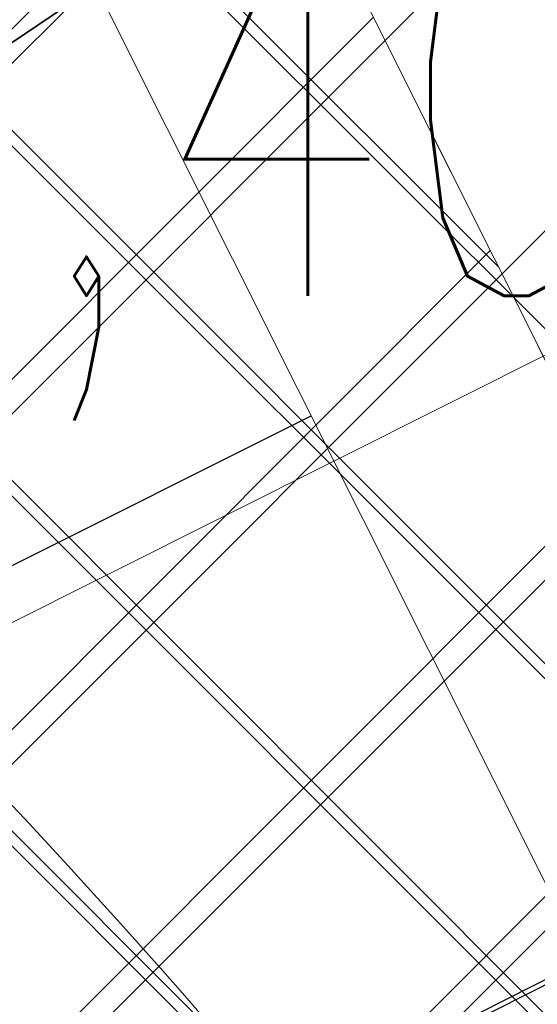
# Model space of a CAD drawing. Header units: metres. Extents: x 7472034 to 8439876, y 5890181 to 5961460.
# Tile 101 of 202: x 8439506.33 to 8439506.993, y 5890385.071 to 5890386.333. Entities that reach past the tile are written whole.
import ezdxf
from ezdxf import colors
from ezdxf.entities.mleader import LeaderData, LeaderLine
from ezdxf.math import Vec2, Vec3

# ---------------------------------------------------------------- set-up
doc = ezdxf.new("R2010")
doc.units = ezdxf.units.M
doc.header["$MEASUREMENT"] = 0
for name, pattern in [('$0$L218_500', [1, 0.5, -0.5]), ('DASHDOTX2', [2, 1, -0.5, 0, -0.5]), ('HIDDEN', [0.375, 0.25, -0.125])]:
    doc.linetypes.add(name, pattern=pattern)
doc.layers.get('0').update_dxf_attribs({"linetype": 'CONTINUOUS', "lineweight": 5})
doc.layers.get('Defpoints').update_dxf_attribs({"linetype": 'CONTINUOUS'})
for name, color, linetype, lineweight in [('### Krawężnik', 6, 'CONTINUOUS', 35), ('_a_widok', 7, 'CONTINUOUS', 5), ('_IS.KD.opis.2', 7, 'CONTINUOUS', 18), ('a___ogony', 7, 'CONTINUOUS', 5), ('E_Kanal_sterownicze', 10, 'DASHDOTX2', 35), ('KOLOR-OBIEKT', 21, 'CONTINUOUS', 13), ('ZAG-obrys 018 wymiary', 7, 'CONTINUOUS', 18), ('ZAG-OBRYS013', 7, 'CONTINUOUS', 13), ('ZAG-OPIS_020', 7, 'CONTINUOUS', 25)]:
    doc.layers.add(name, color=color, linetype=linetype, lineweight=lineweight)
for name, color, linetype in [('100_rzut_wym_wew', 7, 'CONTINUOUS'), ('2D - Ogólne', 7, 'CONTINUOUS'), ('_IS.BLOK.KD.doziemne', 7, 'CONTINUOUS')]:
    doc.layers.add(name, color=color, linetype=linetype)
doc.layers.add('_IS_NO', color=11, linetype='CONTINUOUS', lineweight=20, plot=False)
doc.styles.add('DIM', font='simplex.shx', dxfattribs={"width": 0.8})
doc.styles.add('RS', font='Romans.shx', dxfattribs={"width": 0.7})
doc.dimstyles.new('DIM-WEW_500', dxfattribs={"dimscale": 5, "dimtxt": 18, "dimasz": 10, "dimexe": 4, "dimexo": 8, "dimgap": 5, "dimtad": 1, "dimlfac": 0.01, "dimzin": 9, "dimdsep": 46, "dimtxsty": 'DIM', "dimblk": 'ARCHTICK', "dimcen": 5, "dimclrt": 112, "dimadec": 4, "dimazin": 2, "dimtfac": 4, "dimtmove": 0, "dimatfit": 3, "dimldrblk": 'ARCHTICK', "dimfxl": 0, "dimtolj": 1, "dimlwd": 13, "dimarcsym": 0})
pattern_1 = [(45, (967499.202946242, -71042.94610979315), (-0.2245064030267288, 0.2245064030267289), []), (135, (967499.202946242, -71042.94610979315), (-0.2245064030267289, -0.2245064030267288), [])]
pattern_2 = [(45, (967499.2092647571, -71042.97165620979), (-0.2245064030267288, 0.2245064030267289), []), (135, (967499.2092647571, -71042.97165620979), (-0.2245064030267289, -0.2245064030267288), [])]

# ---------------------------------------------------------------- blocks, each defined once
blk = doc.blocks.new('A$C7D7B3C0A')
at = {"layer": '2D - Ogólne', "linetype": 'DASHDOTX2', "ltscale": 0.6}
blk.add_line((11.70000000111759, -3.073364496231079e-08), (11.70000000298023, 9.999999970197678), dxfattribs=at)
at = {"layer": '2D - Ogólne', "linetype": 'HIDDEN', "lineweight": 15, "ltscale": 2, "flags": 128}
blk.add_lwpolyline([(1.862645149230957e-09, -2.980232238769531e-08), (3.725290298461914e-09, 9.999999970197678), (15.30000000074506, 9.999999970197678), (15.3000000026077, -2.793967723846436e-08)], close=True, dxfattribs=at)
blk.add_lwpolyline([(1.862645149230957e-09, -2.980232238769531e-08), (3.725290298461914e-09, 9.999999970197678), (15.30000000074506, 9.999999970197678), (15.3000000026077, -2.793967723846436e-08)], close=True, dxfattribs=at)
blk.add_lwpolyline([(1.862645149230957e-09, -2.980232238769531e-08), (3.725290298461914e-09, 9.999999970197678), (15.30000000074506, 9.999999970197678), (15.3000000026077, -2.793967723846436e-08)], close=True, dxfattribs=at)
blk.add_lwpolyline([(1.862645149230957e-09, -2.980232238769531e-08), (3.725290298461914e-09, 9.999999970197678), (15.30000000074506, 9.999999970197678), (15.3000000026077, -2.793967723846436e-08)], close=True, dxfattribs=at)
blk.add_lwpolyline([(1.862645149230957e-09, -2.980232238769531e-08), (3.725290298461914e-09, 9.999999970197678), (15.30000000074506, 9.999999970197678), (15.3000000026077, -2.793967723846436e-08)], close=True, dxfattribs=at)
blk.add_lwpolyline([(1.862645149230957e-09, -2.980232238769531e-08), (3.725290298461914e-09, 9.999999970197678), (15.30000000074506, 9.999999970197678), (15.3000000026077, -2.793967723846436e-08)], close=True, dxfattribs=at)
blk.add_lwpolyline([(1.862645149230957e-09, -2.980232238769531e-08), (3.725290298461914e-09, 9.999999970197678), (15.30000000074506, 9.999999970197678), (15.3000000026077, -2.793967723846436e-08)], close=True, dxfattribs=at)
blk.add_lwpolyline([(1.862645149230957e-09, -2.980232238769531e-08), (3.725290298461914e-09, 9.999999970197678), (15.30000000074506, 9.999999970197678), (15.3000000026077, -2.793967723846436e-08)], close=True, dxfattribs=at)
blk.add_lwpolyline([(1.862645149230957e-09, -2.980232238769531e-08), (3.725290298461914e-09, 9.999999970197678), (15.30000000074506, 9.999999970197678), (15.3000000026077, -2.793967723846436e-08)], close=True, dxfattribs=at)
at = {"layer": '2D - Ogólne', "linetype": 'ByBlock', "lineweight": 15, "ltscale": 2, "flags": 128}
for points in [[(8.127593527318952e-10, -2.991845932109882e-08), (2.794296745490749e-09, 9.999999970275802), (15.3000000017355, 9.999999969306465), (15.3000000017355, -2.701045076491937e-08)], [(0.3000000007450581, 0.2999999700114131), (0.3000000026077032, 9.699999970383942), (15.00000000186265, 9.69999996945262), (15.00000000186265, 0.2999999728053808)]]:
    blk.add_lwpolyline(points, close=True, dxfattribs=at)
blk = doc.blocks.new('_Oblique')
at = {"color": 0, "linetype": 'ByBlock', "lineweight": -2}
blk.add_line((-0.5, -0.5), (0.5, 0.5), dxfattribs=at)
blk = doc.blocks.new('*D74')
at = {"layer": 'Defpoints', "color": 0, "linetype": 'Continuous', "lineweight": 60}
for p in [(8439513.6523426, 5890394.95090656), (8439515.034874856, 5890392.196414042, -6.635853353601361e-07), (8439505.357943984, 5890385.161581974, -6.635853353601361e-07)]:
    blk.add_point(p, dxfattribs=at)
at = {"layer": 'ZAG-obrys 018 wymiary', "color": 0, "linetype": 'Continuous', "lineweight": -2}
for p, q in [((8439514.67600672, 5890392.911406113), (8439513.472908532, 5890395.308402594)), ((8439504.999075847, 5890385.876574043), (8439502.92285878, 5890390.013131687))]:
    blk.add_line(p, q, dxfattribs=at)
at = {"layer": 'ZAG-obrys 018 wymiary', "color": 0, "linetype": 'Continuous', "lineweight": 13}
blk.add_line((8439503.102292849, 5890389.655635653), (8439513.6523426, 5890394.95090656), dxfattribs=at)
at = {"layer": 'ZAG-obrys 018 wymiary', "color": 0, "linetype": 'Continuous', "lineweight": 13, "xscale": 0.3, "yscale": 0.3, "zscale": 0.3}
for p, rotation in [((8439513.6523426, 5890394.95090656), 26.6529462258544), ((8439503.102292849, 5890389.655635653), 206.6529462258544)]:
    blk.add_blockref('_Oblique', p, dxfattribs=dict(at, rotation=rotation))
at = {"layer": 'ZAG-obrys 018 wymiary', "color": 112, "linetype": 'Continuous', "lineweight": 25, "insert": (8439507.694868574, 5890392.632072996), "char_height": 0.8, "attachment_point": 5, "rotation": 26.652946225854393, "style": 'RS'}
blk.add_mtext('\\A1;11.8', dxfattribs=at)
blk = doc.blocks.new('_ArchTick')
at = {"layer": '100_rzut_wym_wew', "color": 0, "linetype": 'Continuous', "const_width": 0.15}
blk.add_lwpolyline([(-0.5, -0.5), (0.5, 0.5)], dxfattribs=at)
blk = doc.blocks.new('*D76')
at = {"layer": 'Defpoints', "color": 0, "linetype": 'Continuous', "lineweight": 60}
for p in [(8439504.5437122, 5890392.911758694), (8439500.275404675, 5890390.769413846), (8439503.451551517, 5890385.091044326)]:
    blk.add_point(p, dxfattribs=at)
at = {"layer": 'ZAG-obrys 018 wymiary', "color": 0, "linetype": 'Continuous', "lineweight": -2}
for p, q in [((8439500.990396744, 5890391.128281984), (8439504.901208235, 5890393.091192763)), ((8439504.166543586, 5890385.449912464), (8439507.816903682, 5890387.282097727))]:
    blk.add_line(p, q, dxfattribs=at)
at = {"layer": 'ZAG-obrys 018 wymiary', "color": 0, "linetype": 'Continuous', "lineweight": 13}
blk.add_line((8439507.459407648, 5890387.102663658), (8439504.5437122, 5890392.911758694), dxfattribs=at)
at = {"layer": 'ZAG-obrys 018 wymiary', "color": 0, "linetype": 'Continuous', "lineweight": 13, "xscale": 0.3, "yscale": 0.3, "zscale": 0.3}
for p, rotation in [((8439504.5437122, 5890392.911758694), 116.652946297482), ((8439507.459407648, 5890387.102663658), 296.6529462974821)]:
    blk.add_blockref('_Oblique', p, dxfattribs=dict(at, rotation=rotation))
at = {"layer": 'ZAG-obrys 018 wymiary', "color": 112, "linetype": 'Continuous', "lineweight": 25, "insert": (8439506.537803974, 5890390.27636228), "char_height": 0.8, "attachment_point": 5, "rotation": 296.652946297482, "style": 'RS'}
blk.add_mtext('\\A1;6.5', dxfattribs=at)
blk = doc.blocks.new('*D80')
at = {"layer": 'Defpoints', "color": 0, "linetype": 'Continuous', "lineweight": 60}
for p in [(8439499.288762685, 5890395.196211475), (8439510.439764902, 5890383.669162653), (8439506.139698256, 5890381.515762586)]:
    blk.add_point(p, dxfattribs=at)
at = {"layer": 'ZAG-obrys 018 wymiary', "color": 0, "linetype": 'Continuous', "lineweight": -2}
for p, q in [((8439500.004080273, 5890395.554430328), (8439503.946488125, 5890397.528720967)), ((8439506.855015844, 5890381.87398144), (8439510.797423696, 5890383.84827208))]:
    blk.add_line(p, q, dxfattribs=at)
at = {"layer": 'ZAG-obrys 018 wymiary', "color": 0, "linetype": 'Continuous', "lineweight": 13}
blk.add_line((8439503.588829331, 5890397.349611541), (8439510.439764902, 5890383.669162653), dxfattribs=at)
at = {"layer": 'ZAG-obrys 018 wymiary', "color": 0, "linetype": 'Continuous', "lineweight": 13, "xscale": 0.3, "yscale": 0.3, "zscale": 0.3}
for p, rotation in [((8439503.588829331, 5890397.349611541), 116.6009277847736), ((8439510.439764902, 5890383.669162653), 296.6009277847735)]:
    blk.add_blockref('_Oblique', p, dxfattribs=dict(at, rotation=rotation))
at = {"layer": 'ZAG-obrys 018 wymiary', "color": 112, "linetype": 'Continuous', "lineweight": 25, "insert": (8439508.246278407, 5890389.389239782), "char_height": 0.8, "attachment_point": 5, "rotation": 296.6009277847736, "style": 'RS'}
blk.add_mtext('\\A1;15.3', dxfattribs=at)
blk = doc.blocks.new('*D59')
at = {"layer": 'Defpoints', "color": 0, "linetype": 'Continuous', "lineweight": 60}
for p in [(8439508.173960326, 5890385.686672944), (8439501.841134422, 5890384.283939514), (8439502.562436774, 5890382.854691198)]:
    blk.add_point(p, dxfattribs=at)
at = {"layer": 'ZAG-obrys 018 wymiary', "color": 0, "linetype": 'Continuous', "lineweight": -2}
for p, q in [((8439502.988895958, 5890384.863183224), (8439507.809758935, 5890387.296140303)), ((8439503.710198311, 5890383.433934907), (8439508.531061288, 5890385.866891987))]:
    blk.add_line(p, q, dxfattribs=at)
at = {"layer": 'ZAG-obrys 018 wymiary', "color": 0, "linetype": 'Continuous', "lineweight": 13}
blk.add_line((8439507.452657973, 5890387.11592126), (8439508.173960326, 5890385.686672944), dxfattribs=at)
at = {"layer": 'ZAG-obrys 018 wymiary', "color": 0, "linetype": 'Continuous', "lineweight": 13, "xscale": 0.3, "yscale": 0.3, "zscale": 0.3}
for p, rotation in [((8439507.452657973, 5890387.11592126), 116.7788232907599), ((8439508.173960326, 5890385.686672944), 296.7788232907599)]:
    blk.add_blockref('_Oblique', p, dxfattribs=dict(at, rotation=rotation))
at = {"layer": 'ZAG-obrys 018 wymiary', "color": 112, "linetype": 'Continuous', "lineweight": 25, "insert": (8439508.348960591, 5890386.671625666), "char_height": 0.8, "attachment_point": 5, "rotation": 296.7788232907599, "style": 'RS'}
blk.add_mtext('\\A1;1.6', dxfattribs=at)
blk = doc.blocks.new('*D99')
at = {"layer": 'Defpoints', "color": 0, "linetype": 'Continuous', "lineweight": 60}
for p in [(8439504.999161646, 5890384.086148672), (8439509.435183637, 5890383.200584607), (8439506.264456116, 5890381.592035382)]:
    blk.add_point(p, dxfattribs=at)
at = {"layer": 'ZAG-obrys 018 wymiary', "color": 0, "linetype": 'Continuous', "lineweight": -2}
for p, q in [((8439505.712604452, 5890384.448087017), (8439508.52661057, 5890385.875667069)), ((8439506.977898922, 5890381.953973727), (8439509.791905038, 5890383.381553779))]:
    blk.add_line(p, q, dxfattribs=at)
at = {"layer": 'ZAG-obrys 018 wymiary', "color": 0, "linetype": 'Continuous', "lineweight": 13}
blk.add_line((8439508.169889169, 5890385.694697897), (8439509.435183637, 5890383.200584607), dxfattribs=at)
at = {"layer": 'ZAG-obrys 018 wymiary', "color": 0, "linetype": 'Continuous', "lineweight": 13, "xscale": 0.3, "yscale": 0.3, "zscale": 0.3}
for p, rotation in [((8439508.169889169, 5890385.694697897), 116.8992432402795), ((8439509.435183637, 5890383.200584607), 296.8992432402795)]:
    blk.add_blockref('_Oblique', p, dxfattribs=dict(at, rotation=rotation))
at = {"layer": 'ZAG-obrys 018 wymiary', "color": 112, "linetype": 'Continuous', "lineweight": 25, "insert": (8439509.337618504, 5890384.71909501), "char_height": 0.8, "attachment_point": 5, "rotation": 296.8992432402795, "style": 'RS'}
blk.add_mtext('\\A1;2.8', dxfattribs=at)
blk = doc.blocks.new('Elektryk_v3')
at = {"layer": 'E_Kanal_sterownicze'}
blk.add_lwpolyline([(7.317663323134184, -60.84954797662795), (-5.877323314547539, -69.77179446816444)], dxfattribs=at)
blk = doc.blocks.new('*D116')
at = {"layer": 'Defpoints', "color": 0, "linetype": 'Continuous', "lineweight": 60}
for p in [(8439517.568047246, 5890393.824416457, 2.493151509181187e-06), (8439518.049276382, 5890392.871238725), (8439504.35749544, 5890387.154828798, 6.635853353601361e-07)]:
    blk.add_point(p, dxfattribs=at)
at = {"layer": 'ZAG-obrys 018 wymiary', "color": 0, "linetype": 'Continuous', "lineweight": -2}
for p, q in [((8439517.928596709, 5890393.110270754), (8439518.229551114, 5890392.514165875)), ((8439504.718044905, 5890386.440683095), (8439505.018999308, 5890385.844578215))]:
    blk.add_line(p, q, dxfattribs=at)
at = {"layer": 'ZAG-obrys 018 wymiary', "color": 0, "linetype": 'Continuous', "lineweight": 13}
blk.add_line((8439504.838724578, 5890386.201651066), (8439518.049276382, 5890392.871238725), dxfattribs=at)
at = {"layer": 'ZAG-obrys 018 wymiary', "color": 0, "linetype": 'Continuous', "lineweight": 13, "xscale": 0.3, "yscale": 0.3, "zscale": 0.3}
for p, rotation in [((8439518.049276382, 5890392.871238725), 26.78775874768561), ((8439504.838724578, 5890386.201651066), 206.7877587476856)]:
    blk.add_blockref('_Oblique', p, dxfattribs=dict(at, rotation=rotation))
at = {"layer": 'ZAG-obrys 018 wymiary', "color": 112, "linetype": 'Continuous', "lineweight": 25, "insert": (8439511.173588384, 5890390.072054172), "char_height": 0.8, "attachment_point": 5, "rotation": 26.78775874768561, "style": 'RS'}
blk.add_mtext('\\A1;14.8', dxfattribs=at)
blk = doc.blocks.new('*D147')
at = {"layer": 'Defpoints', "color": 0, "linetype": 'Continuous', "lineweight": 60}
for p in [(8439518.474641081, 5890392.018161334, 2.493151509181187e-06), (8439518.617921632, 5890391.73269587), (8439504.104791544, 5890384.805660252)]:
    blk.add_point(p, dxfattribs=at)
at = {"layer": 'ZAG-obrys 018 wymiary', "color": 0, "linetype": 'Continuous', "lineweight": 13}
blk.add_line((8439504.248072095, 5890384.520194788), (8439518.617921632, 5890391.73269587), dxfattribs=at)
at = {"layer": 'ZAG-obrys 018 wymiary', "color": 0, "linetype": 'Continuous', "lineweight": -2}
for p, q in [((8439518.617921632, 5890391.73269587), (8439518.797355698, 5890391.375199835)), ((8439504.248072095, 5890384.520194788), (8439504.427506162, 5890384.162698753))]:
    blk.add_line(p, q, dxfattribs=at)
at = {"layer": 'ZAG-obrys 018 wymiary', "color": 0, "linetype": 'Continuous', "lineweight": 13, "xscale": 0.3, "yscale": 0.3, "zscale": 0.3}
for p, rotation in [((8439518.617921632, 5890391.73269587), 26.65294594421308), ((8439504.248072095, 5890384.520194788), 206.6529459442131)]:
    blk.add_blockref('_Oblique', p, dxfattribs=dict(at, rotation=rotation))
at = {"layer": 'ZAG-obrys 018 wymiary', "color": 112, "linetype": 'Continuous', "lineweight": 25, "insert": (8439511.163845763, 5890388.662689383), "char_height": 0.8, "attachment_point": 5, "rotation": 26.652945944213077, "style": 'RS'}
blk.add_mtext('\\A1;16.1', dxfattribs=at)
blk = doc.blocks.new('A$C1D2679FE')
at = {"layer": 'KOLOR-OBIEKT', "lineweight": 9, "ltscale": 200}
h = blk.add_hatch(dxfattribs=at)
h.set_pattern_fill('ANSI37', color=253, scale=0.1, angle=16)
h.set_pattern_definition([(61, (-7471780.020262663, -5961378.212846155), (-0.2776917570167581, 0.153927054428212), []), (151, (-7471780.020262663, -5961378.212846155), (-0.153927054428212, -0.2776917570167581), [])])
edge = h.paths.add_edge_path()
edge.add_line((196.975401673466, 33.54016214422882), (192.3495923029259, 34.13512154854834))
edge.add_line((192.3495923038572, 34.13512154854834), (187.7176397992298, 34.7308710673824))
edge.add_line((187.7176398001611, 34.7308710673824), (178.5077782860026, 36.15998750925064))
edge.add_line((178.5077782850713, 36.15998750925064), (176.6601969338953, 36.5026140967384))
edge.add_arc((181.3685569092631, 38.18527459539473), 5.000000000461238, 199.6657310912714, 261.1796204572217)
edge.add_line((180.6018702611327, 33.24440507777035), (187.358021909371, 32.19603671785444))
edge.add_line((187.3580219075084, 32.19603671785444), (192.0230219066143, 31.59603671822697))
edge.add_line((192.0230219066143, 31.59603671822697), (196.6880219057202, 30.9960367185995))
edge.add_line((196.6880219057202, 30.9960367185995), (201.9780219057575, 30.48103671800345))
edge.add_line((201.9780219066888, 30.48103671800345), (207.2680219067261, 29.96603671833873))
edge.add_line((207.2680219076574, 29.96603671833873), (216.468021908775, 29.35603671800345))
edge.add_line((216.4680219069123, 29.35603671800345), (221.8830219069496, 29.11103671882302))
edge.add_line((221.8830219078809, 29.11103671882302), (227.2980219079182, 28.86603671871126))
edge.add_line((227.2980219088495, 28.86603671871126), (233.718021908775, 28.60103671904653))
edge.add_line((233.7180219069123, 28.60103671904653), (240.1380219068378, 28.33603671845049))
edge.add_line((240.1380219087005, 28.33603671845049), (245.3280219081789, 28.076036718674))
edge.add_line((245.3280219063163, 28.076036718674), (246.1380219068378, 28.00603671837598))
edge.add_line((246.1380219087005, 28.00603671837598), (248.4280219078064, 27.98603671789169))
edge.add_line((248.4280219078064, 27.98603671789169), (251.4080219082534, 28.33603671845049))
edge.add_line((251.4080219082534, 28.33603671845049), (255.3380219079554, 29.13603671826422))
edge.add_line((255.3380219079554, 29.13603671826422), (258.1480219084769, 30.35603671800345))
edge.add_line((258.1480219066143, 30.35603671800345), (260.6280219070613, 32.076036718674))
edge.add_line((260.6280219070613, 32.076036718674), (262.7080219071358, 34.29603671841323))
edge.add_line((262.7080219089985, 34.29603671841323), (264.3880219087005, 36.826036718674))
edge.add_line((264.3880219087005, 36.826036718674), (265.608021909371, 39.59603671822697))
edge.add_line((265.6080219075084, 39.59603671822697), (266.4080219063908, 42.53603671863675))
edge.add_line((266.4080219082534, 42.53603671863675), (266.6380219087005, 45.60603671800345))
edge.add_line((266.6380219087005, 45.60603671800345), (266.3380219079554, 48.59603671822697))
edge.add_line((266.3380219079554, 48.59603671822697), (265.628021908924, 51.53603671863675))
edge.add_line((265.6280219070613, 51.53603671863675), (264.5280219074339, 54.28603671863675))
edge.add_line((264.5280219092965, 54.28603671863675), (263.3880219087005, 57.11603671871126))
edge.add_line((263.3880219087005, 57.11603671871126), (262.5430219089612, 59.47103671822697))
edge.add_line((262.5430219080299, 59.47103671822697), (261.6980219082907, 61.826036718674))
edge.add_line((261.6980219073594, 61.826036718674), (260.5980219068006, 65.15103671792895))
edge.add_line((260.5980219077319, 65.15103671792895), (259.4980219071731, 68.47603671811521))
edge.add_line((259.4980219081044, 68.47603671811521), (257.3916487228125, 67.77919145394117))
edge.add_line((257.3916487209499, 67.77919145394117), (258.1675714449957, 64.34697791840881))
edge.add_line((258.167571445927, 64.34697791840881), (259.2776264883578, 60.99158426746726))
edge.add_line((259.2776264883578, 60.99158426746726), (260.1334384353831, 58.60645156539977))
edge.add_line((260.1334384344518, 58.60645156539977), (260.9950570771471, 56.20513570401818))
edge.add_line((260.9950570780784, 56.20513570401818), (262.1522789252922, 53.33238322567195))
edge.add_line((262.1522789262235, 53.33238322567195), (263.1827648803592, 50.75616833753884))
edge.add_line((263.1827648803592, 50.75616833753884), (263.8083402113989, 48.16575780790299))
edge.add_line((263.8083402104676, 48.16575780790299), (264.0684198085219, 45.57363114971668))
edge.add_line((264.0684198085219, 45.57363114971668), (263.8734869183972, 42.97170083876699))
edge.add_line((263.8734869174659, 42.97170083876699), (263.1880731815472, 40.45280535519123))
edge.add_line((263.1880731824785, 40.45280535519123), (262.1337886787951, 38.05906103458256))
edge.add_line((262.1337886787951, 38.05906103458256), (260.6936748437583, 35.89031817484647))
edge.add_line((260.6936748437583, 35.89031817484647), (258.9457271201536, 34.02472012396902))
edge.add_line((258.9457271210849, 34.02472012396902), (256.8967191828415, 32.60363397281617))
edge.add_line((256.8967191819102, 32.60363397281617), (254.5645412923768, 31.59108698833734))
edge.add_line((254.5645412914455, 31.59108698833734), (251.0026761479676, 30.86602538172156))
edge.add_line((251.0026761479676, 30.86602538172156), (248.2893446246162, 30.54734550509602))
edge.add_line((248.2893446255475, 30.54734550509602), (246.2595893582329, 30.56507262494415))
edge.add_line((246.2595893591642, 30.56507262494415), (245.5023283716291, 30.63051493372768))
edge.add_line((245.5023283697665, 30.63051493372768), (240.2548571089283, 30.89339403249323))
edge.add_line((240.2548571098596, 30.89339403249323), (233.8236017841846, 31.1588586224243))
edge.add_line((233.8236017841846, 31.1588586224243), (227.4086662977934, 31.42364957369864))
edge.add_line((227.4086662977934, 31.42364957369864), (221.9987299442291, 31.66842047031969))
edge.add_line((221.9987299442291, 31.66842047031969), (217.4544723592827, 31.90290945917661))
edge.add_line((217.4544723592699, 31.90290945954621), (217.0910134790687, 31.92589690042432))
edge.add_line((217.0910134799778, 31.92589689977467), (214.8768218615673, 32.06593639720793))
edge.add_line((214.876821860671, 32.06593639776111), (207.0033997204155, 32.56390146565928))
edge.add_line((207.0033997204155, 32.56390146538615), (202.2260741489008, 33.02899081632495))
edge.add_line((202.2260741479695, 33.02899081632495), (196.975401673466, 33.54016214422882))
blk = doc.blocks.new('A$C2C426404')
at = {"layer": '_IS_NO'}
for points, knots in [([(79.78853077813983, 19.36674957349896), (76.35759393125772, 21.05647175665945), (73.54314721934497, 23.24973176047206), (68.81112178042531, 29.5542766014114), (62.94352867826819, 33.40072623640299), (60.85999413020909, 35.33807434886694), (60.85999381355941, 35.3380749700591)], [0, 0, 0, 0, 2.176379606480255, 10.04614516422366, 21.98881238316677, 21.98881468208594, 21.98881468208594, 21.98881468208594, 21.98881468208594]), ([(50.6228041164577, 30.56321178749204, 1.829566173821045e-06), (53.11749188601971, 30.21319374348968), (56.38514522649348, 30.67444155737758), (60.99540497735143, 30.04553546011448), (68.19327101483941, 22.54355850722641, -2.469325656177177e-08), (70.8769634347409, 19.46133922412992, 5.150448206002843e-09), (74.71212187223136, 14.31917844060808, -1.219795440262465e-09), (78.88802252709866, 13.86142715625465), (82.75564656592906, 12.70757211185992)], [0, 0, 0, 0, 7.578698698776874, 9.67195365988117, 16.27655537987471, 24.33370670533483, 30.35915105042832, 36.79354326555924, 36.79354326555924, 36.79354326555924, 36.79354326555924]), ([(22.24795573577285, 20.37028996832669, 1.829566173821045e-06), (26.42848519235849, 20.36833205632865, 2.595275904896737e-06), (34.77398029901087, 19.71811303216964, 3.653563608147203e-06), (38.92662956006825, 20.04217899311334, -5.197057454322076e-07), (43.77274004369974, 17.83557516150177, 1.833094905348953e-07), (51.08127841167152, 15.06439746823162, -1.538063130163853e-07), (58.09044384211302, 9.696452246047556, 2.324577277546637e-08), (65.34780037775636, 7.091900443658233, 5.796258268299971e-09), (69.6463277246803, 6.131249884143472)], [0, 0, 0, 0, 12.09868180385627, 16.72159260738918, 20.95800891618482, 26.67839108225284, 41.1845399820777, 48.39980958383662, 48.39980958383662, 48.39980958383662, 48.39980958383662])]:
    blk.add_open_spline(points, degree=3, knots=knots, dxfattribs=at)
at = {"layer": '_IS_NO', "ltscale": 0.1}
for points, knots in [([(81.48853297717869, 15.975331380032), (78.87586907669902, 16.84686399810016), (76.26450027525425, 17.78992713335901), (72.03847445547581, 21.67736706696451), (65.0990158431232, 30.09408769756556), (58.79946133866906, 33.34467344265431), (58.26247850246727, 34.11525447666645)], [0, 0, 0, 0, 1.278992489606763, 7.78914044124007, 15.74750070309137, 27.64022902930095, 27.64022902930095, 27.64022902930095, 27.64022902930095]), ([(55.69703794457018, 26.44192530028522, 8.07171421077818e-08), (60.47702913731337, 24.37489471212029, 4.118097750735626e-07), (65.41527824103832, 21.38608461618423, 8.932878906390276e-07), (68.42167646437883, 18.98607052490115, -1.681326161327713e-07), (71.60992970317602, 12.73766223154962), (75.29265419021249, 11.98629271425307, 1.662301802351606e-08), (79.75433884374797, 11.20084950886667)], [13.0881689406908, 13.0881689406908, 13.0881689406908, 13.0881689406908, 21.71831455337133, 28.5577747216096, 34.1003045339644, 40.71973107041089, 40.71973107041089, 40.71973107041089, 40.71973107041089]), ([(27.67626924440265, 23.09287754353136, 1.829566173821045e-06), (31.68315875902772, 23.09132452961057, 2.263426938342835e-06), (38.09081487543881, 23.52010669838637, 2.956097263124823e-06), (46.0190905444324, 20.44823641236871), (52.02710655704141, 18.01596992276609, 1.18983141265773e-07), (57.48081744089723, 14.61059598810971, 3.880691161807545e-08), (63.15046560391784, 12.16836789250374), (64.01579423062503, 9.527138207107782), (68.70553139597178, 8.717305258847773), (72.93792583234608, 7.781059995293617)], [0, 0, 0, 0, 11.95042031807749, 19.07916594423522, 25.47980302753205, 30.85202744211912, 32.94528240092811, 39.66304915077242, 46.67346183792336, 46.67346183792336, 46.67346183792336, 46.67346183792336])]:
    blk.add_open_spline(points, degree=3, knots=knots, dxfattribs=at)
blk = doc.blocks.new('JPII.KD_aktualizacja rzędnych_20.12.2024')
at = {"layer": '_IS.KD.opis.2', "color": 0}
ml = blk.add_multileader_mtext('Standard', dxfattribs=at)
ml.set_content('\\A1;{\\C134;W9\\H0.7x;\\C256;\\S134,20/133,40;}', style='RS')
ml.set_leader_properties()
ml.build(insert=Vec2(0, 0))
ml.multileader.update_dxf_attribs({"text_left_attachment_type": 2, "text_right_attachment_type": 2, "dogleg_length": 0.2, "arrow_head_size": 0.25})
ctx = ml.context
ctx.base_point, ctx.char_height, ctx.arrow_head_size, ctx.landing_gap_size, ctx.plane_origin = Vec3(8438644.432741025, 5890682.333537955), 0.75, 0.25, 0.3, Vec3(8438599.552965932, 5890660.857579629)
ctx.left_attachment, ctx.right_attachment, ctx.text_align_type = 2, 2, 1
notes = []
notes.append((ctx, [(1, (1, 1, 0), (8438648.050241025, 5890682.333537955), (-1, 0), 0.2, [(3, [(8438648.60029708, 5890678.701948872)], 0, [])])]))
ctx.mtext.insert, ctx.mtext.width, ctx.mtext.defined_height, ctx.mtext.alignment, ctx.mtext.flow_direction = Vec3(8438646.141491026, 5890683.046037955), 5.636513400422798, 1.586986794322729, 2, 5
ml = blk.add_multileader_mtext('Standard', dxfattribs=at)
ml.set_content('\\A1;{\\H0.7x;\\C256;\\S132,41/;}', style='RS')
ml.set_leader_properties()
ml.build(insert=Vec2(0, 0))
ml.multileader.update_dxf_attribs({"text_left_attachment_type": 2, "text_right_attachment_type": 2, "dogleg_length": 0.2, "arrow_head_size": 0.25})
ctx = ml.context
ctx.base_point, ctx.char_height, ctx.arrow_head_size, ctx.landing_gap_size, ctx.plane_origin = Vec3(8438649.3536759, 5890682.126627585, 3.692561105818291e-07), 0.75, 0.25, 0.3, Vec3(8438606.654774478, 5890663.838757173, 3.692561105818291e-07)
ctx.left_attachment, ctx.right_attachment, ctx.text_align_type = 2, 2, 1
notes.append((ctx, [(1, (1, 1, 0), (8438651.816175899, 5890682.126627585, 3.692561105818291e-07), (-1, 0), 0.2, [(0, [(8438653.638272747, 5890680.255693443, 3.692561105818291e-07)], 0, [])])]))
ctx.mtext.insert, ctx.mtext.width, ctx.mtext.alignment, ctx.mtext.flow_direction = Vec3(8438650.484925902, 5890682.526627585, 3.692561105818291e-07), 9.34447490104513, 2, 5
ml = blk.add_multileader_mtext('Standard', dxfattribs=at)
ml.set_content('\\A1;{\\H0.7x;\\C256;\\S133,12/;}', style='RS')
ml.set_leader_properties()
ml.build(insert=Vec2(0, 0))
ml.multileader.update_dxf_attribs({"text_left_attachment_type": 2, "text_right_attachment_type": 2, "dogleg_length": 0.2, "arrow_head_size": 0.25})
ctx = ml.context
ctx.base_point, ctx.char_height, ctx.arrow_head_size, ctx.landing_gap_size, ctx.plane_origin = Vec3(8438649.749497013, 5890680.791393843, 3.692561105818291e-07), 0.75, 0.25, 0.3, Vec3(8438607.155595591, 5890662.503523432, 3.692561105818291e-07)
ctx.left_attachment, ctx.right_attachment, ctx.text_align_type = 2, 2, 1
notes.append((ctx, [(1, (1, 1, 0), (8438652.316997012, 5890680.791393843, 3.692561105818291e-07), (-1, 0), 0.2, [(0, [(8438653.380669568, 5890679.705997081, 3.692561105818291e-07)], 0, [])])]))
ctx.mtext.insert, ctx.mtext.width, ctx.mtext.alignment, ctx.mtext.flow_direction = Vec3(8438650.933247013, 5890681.191393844, 3.692561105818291e-07), 9.34447490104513, 2, 5
for ctx, leaders in notes:
    for number, flags, end, landing, length, lines in leaders:
        leader = LeaderData()
        leader.index, (leader.has_last_leader_line, leader.has_dogleg_vector, leader.attachment_direction) = number, flags
        leader.last_leader_point, leader.dogleg_vector, leader.dogleg_length = Vec3(end), Vec3(landing), length
        for number, points, colour, breaks in lines:
            line = LeaderLine()
            line.index, line.vertices, line.color, line.breaks = number, Vec3.list(points), colors.encode_raw_color(colour), breaks
            leader.lines.append(line)
        ctx.leaders.append(leader)

msp = doc.modelspace()

# ---------------------------------------------------------------- hatches: boundary and pattern name
at = {"layer": 'KOLOR-OBIEKT', "lineweight": 9}
h = msp.add_hatch(dxfattribs=at)
h.set_pattern_fill('ANSI37', color=73, scale=0.1)
h.set_pattern_definition(pattern_2)
edge = h.paths.add_edge_path()
edge.add_arc((8439443.60123986, 5890379.17988472), 6.652831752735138, 296.7043321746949, 335.0331150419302)
edge.add_arc((8439476.194075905, 5890367.917634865), 27.87464989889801, 155.1393615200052, 162.3446315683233, ccw=False)
edge.add_arc((8439457.399943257, 5890376.211109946), 7.345078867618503, 127.98309878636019, 152.2023641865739, ccw=False)
edge.add_arc((8439457.741930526, 5890376.488713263), 7.349948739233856, 107.1989600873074, 131.4182254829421, ccw=False)
edge.add_line((8439455.568618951, 5890383.509999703), (8439473.898437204, 5890392.710084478))
edge.add_arc((8439481.742870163, 5890376.384611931), 18.11232128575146, 99.26977735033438, 115.6644084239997, ccw=False)
edge.add_line((8439478.825278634, 5890394.260401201), (8439481.377171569, 5890394.321440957))
edge.add_arc((8439482.909595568, 5890377.390082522), 17.00056533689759, 88.22393661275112, 95.17163768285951, ccw=False)
edge.add_arc((8439482.561499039, 5890405.235869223), 10.88860248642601, 274.6092070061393, 298.9976789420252)
edge.add_arc((8443006.923870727, 5883371.657126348), 7856.29059094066, 116.59181359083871, 116.61107962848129, ccw=False)
edge.add_arc((8439465.895823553, 5890431.340313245), 42.15757971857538, 305.2087751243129, 306.7865132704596)
edge.add_arc((8439488.80074795, 5890400.283338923), 3.577668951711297, 310.8590814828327, 340.7280968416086)
edge.add_line((8439492.177934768, 5890399.102523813), (8439493.275267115, 5890403.980640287))
edge.add_line((8439493.275267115, 5890403.980640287), (8439502.266345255, 5890408.28072203))
edge.add_line((8439502.266345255, 5890408.28072203), (8439504.844191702, 5890407.694009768))
edge.add_line((8439504.844191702, 5890407.694009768), (8439506.125281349, 5890405.329609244))
edge.add_arc((8439507.019670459, 5890405.776898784), 0.9999999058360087, 206.5699188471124, 283.6833393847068)
edge.add_line((8439507.256226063, 5890404.805280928), (8439511.624560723, 5890406.970734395))
edge.add_line((8439511.624560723, 5890406.970734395), (8439511.39896348, 5890407.420225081))
edge.add_line((8439511.39896348, 5890407.420225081), (8439510.561982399, 5890407.017405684))
edge.add_line((8439510.561982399, 5890407.017405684), (8439509.330427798, 5890409.481424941))
edge.add_line((8439509.330427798, 5890409.481424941), (8439512.635426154, 5890411.138401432))
edge.add_line((8439512.635426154, 5890411.138401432), (8439512.638568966, 5890411.136467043))
edge.add_line((8439512.638568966, 5890411.136467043), (8439515.998443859, 5890412.829496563))
edge.add_line((8439515.998443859, 5890412.829496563), (8439517.239018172, 5890410.325621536))
edge.add_line((8439517.239018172, 5890410.325621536), (8439513.919446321, 5890408.633274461))
edge.add_line((8439513.919446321, 5890408.633274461), (8439514.091312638, 5890408.235941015))
edge.add_line((8439514.091312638, 5890408.235941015), (8439518.839102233, 5890410.604261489))
edge.add_line((8439518.839102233, 5890410.604261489), (8439518.585943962, 5890412.843737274))
edge.add_line((8439518.585943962, 5890412.843737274), (8439518.274555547, 5890413.628049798))
edge.add_line((8439518.274555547, 5890413.628049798), (8439517.839658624, 5890414.494365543))
edge.add_line((8439517.839658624, 5890414.494365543), (8439524.310164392, 5890417.742607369))
edge.add_line((8439524.310164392, 5890417.742607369), (8439525.122207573, 5890416.124990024))
edge.add_line((8439525.122207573, 5890416.124990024), (8439526.840645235, 5890414.670893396))
edge.add_line((8439526.840645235, 5890414.670893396), (8439527.244697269, 5890414.489695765))
edge.add_arc((8439552.769967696, 5890317.570311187), 100.2242811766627, 102.79246926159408, 104.75471345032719, ccw=False)
edge.add_arc((8439529.321881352, 5890420.105147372), 4.960037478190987, 284.6730648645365, 320.3902958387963)
edge.add_arc((8435016.013859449, 5889290.11735932), 4655.555010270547, 14.00691021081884, 14.04831962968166)
edge.add_line((8439532.327549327, 5890420.207226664), (8439525.877549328, 5890423.127226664))
edge.add_line((8439525.877549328, 5890423.127226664), (8439431.028022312, 5890376.803268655))
edge.add_line((8439431.028022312, 5890376.803268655), (8439435.479127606, 5890375.417226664))
edge.add_line((8439435.479127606, 5890375.417226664), (8439446.590932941, 5890373.236661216))
edge = h.paths.add_edge_path()
edge.add_arc((8439530.228804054, 5890405.916425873), 3.001836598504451, 99.44813666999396, 208.2631515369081)
edge.add_line((8439527.5848402, 5890404.494990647), (8439533.209264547, 5890393.206690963))
edge.add_line((8439533.209264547, 5890393.206690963), (8439519.17443581, 5890386.185049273))
edge.add_line((8439519.17443581, 5890386.185049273), (8439523.57812012, 5890377.411604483))
edge.add_line((8439523.57812012, 5890377.411604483), (8439517.455507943, 5890374.324033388))
edge.add_line((8439517.455507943, 5890374.324033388), (8439517.445860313, 5890374.319191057))
edge.add_line((8439517.445860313, 5890374.319191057), (8439517.33905848, 5890374.265585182))
edge.add_line((8439517.33905848, 5890374.265585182), (8439516.815779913, 5890375.308140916))
edge.add_line((8439516.815779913, 5890375.308140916), (8439511.370501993, 5890372.574998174))
edge.add_line((8439511.370501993, 5890372.574998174), (8439511.888417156, 5890371.529804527))
edge.add_line((8439511.888417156, 5890371.529804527), (8439506.425671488, 5890368.787948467))
edge.add_line((8439506.425671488, 5890368.787948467), (8439505.890341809, 5890369.841556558))
edge.add_line((8439505.890341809, 5890369.841556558), (8439505.8884594, 5890369.869391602))
edge.add_line((8439505.8884594, 5890369.869391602), (8439500.283276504, 5890366.97762632))
edge.add_line((8439500.283276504, 5890366.97762632), (8439519.478066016, 5890366.160130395))
edge.add_line((8439519.478066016, 5890366.160130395), (8439542.767549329, 5890378.417226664))
edge.add_line((8439542.767549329, 5890378.417226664), (8439538.675788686, 5890394.802262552))
edge.add_line((8439538.675788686, 5890394.802262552), (8439537.066416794, 5890401.238139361))
edge.add_line((8439537.066416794, 5890401.238139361), (8439535.557306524, 5890407.69906358))
edge.add_arc((8439531.145391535, 5890400.872499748), 8.128158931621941, 57.12596579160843, 99.98506404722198)
edge = h.paths.add_edge_path()
edge.add_line((8439470.194509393, 5890384.137651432), (8439461.355169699, 5890379.697090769))
edge.add_line((8439461.355169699, 5890379.697090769), (8439460.080861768, 5890379.068371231))
edge.add_line((8439460.080861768, 5890379.068371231), (8439457.869254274, 5890377.642639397))
edge.add_arc((8439460.609507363, 5890373.444653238), 5.013190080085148, 123.1346622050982, 204.022759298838)
edge.add_line((8439456.030540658, 5890371.403786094), (8439459.447549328, 5890370.707226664))
edge.add_line((8439459.447549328, 5890370.707226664), (8439480.497107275, 5890367.736747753))
edge.add_line((8439480.497107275, 5890367.736747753), (8439497.963342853, 5890367.082590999))
edge.add_line((8439497.963342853, 5890367.082590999), (8439496.62020549, 5890369.722641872))
edge.add_line((8439496.62020549, 5890369.722641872), (8439494.91788047, 5890373.087302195))
edge.add_arc((8439489.468037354, 5890366.363615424), 8.654984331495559, 50.97371617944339, 58.22889977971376)
edge.add_line((8439494.025120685, 5890373.721722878), (8439490.036071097, 5890376.575637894))
edge.add_line((8439490.036071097, 5890376.575637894), (8439489.954459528, 5890375.592465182))
edge.add_line((8439489.954459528, 5890375.592465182), (8439490.917133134, 5890375.538648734))
edge.add_line((8439490.917133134, 5890375.538648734), (8439490.678913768, 5890371.956837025))
edge.add_line((8439490.678913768, 5890371.956837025), (8439482.55041443, 5890372.440399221))
edge.add_line((8439482.55041443, 5890372.440399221), (8439482.851718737, 5890376.020734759))
edge.add_line((8439482.851718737, 5890376.020734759), (8439487.354100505, 5890375.749064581))
edge.add_line((8439487.354100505, 5890375.749064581), (8439487.521080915, 5890378.34061919))
edge.add_line((8439487.521080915, 5890378.34061919), (8439481.803471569, 5890382.401025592))
edge.add_arc((8439487.942466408, 5890392.088814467), 11.46911116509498, 231.6002274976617, 237.6382272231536, ccw=False)
edge.add_line((8439480.818489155, 5890383.100518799), (8439480.351152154, 5890383.41057529))
edge.add_line((8439480.351152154, 5890383.41057529), (8439479.210044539, 5890382.939428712))
edge.add_line((8439479.210044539, 5890382.939428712), (8439480.412913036, 5890383.399613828))
edge.add_arc((8439474.682487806, 5890375.167564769), 10.03017472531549, 55.15777404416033, 116.5800473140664)
h.paths.add_polyline_path([(8439461.898919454, 5890370.792156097), (8439462.257176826, 5890373.552492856)], flags=16)
h = msp.add_hatch(dxfattribs=at)
h.set_pattern_fill('ANSI37', color=253, scale=0.1)
h.set_pattern_definition(pattern_2)
edge = h.paths.add_edge_path()
edge.add_arc((8439529.163071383, 5890420.279666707), 5.193757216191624, 276.50229096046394, 320.0240354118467, ccw=False)
edge.add_line((8439529.751227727, 5890415.119319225), (8439525.812744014, 5890414.153171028))
edge.add_line((8439525.812744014, 5890414.153171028), (8439519.208160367, 5890410.804184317))
edge.add_line((8439519.208160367, 5890410.804184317), (8439517.988028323, 5890410.126512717))
edge.add_line((8439517.988028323, 5890410.126512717), (8439514.091312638, 5890408.235941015))
edge.add_line((8439514.091312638, 5890408.235941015), (8439511.613697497, 5890406.992378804))
edge.add_line((8439511.613697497, 5890406.992378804), (8439509.258949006, 5890405.810485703))
edge.add_line((8439509.258949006, 5890405.810485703), (8439507.371756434, 5890404.83508177))
edge.add_arc((8439506.940777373, 5890405.737469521), 1.000023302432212, 206.5712342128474, 295.5290722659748, ccw=False)
edge.add_line((8439506.046377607, 5890405.290148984), (8439504.844186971, 5890407.693988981))
edge.add_line((8439504.844186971, 5890407.693988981), (8439502.261629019, 5890408.281795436))
edge.add_line((8439502.261629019, 5890408.281795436), (8439499.350132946, 5890407.011538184))
edge.add_line((8439499.350132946, 5890407.011538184), (8439493.30510976, 5890403.995621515))
edge.add_line((8439493.30510976, 5890403.995621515), (8439492.177918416, 5890399.102451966))
edge.add_arc((8439488.801253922, 5890400.282879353), 3.577047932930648, 293.05521913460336, 340.73119789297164, ccw=False)
edge.add_line((8439490.202090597, 5890396.991537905), (8439487.801423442, 5890395.78932472))
edge.add_arc((8439482.51122255, 5890404.317896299), 10.03607286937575, 278.1216072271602, 301.8109775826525, ccw=False)
edge.add_line((8439483.9290645, 5890394.382480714), (8439478.825278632, 5890394.260401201))
edge.add_arc((8439481.742870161, 5890376.384611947), 18.11232126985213, 99.26977735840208, 115.6644084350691)
edge.add_line((8439473.898437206, 5890392.710084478), (8439455.537130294, 5890383.494194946))
edge.add_arc((8439458.368862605, 5890375.380272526), 8.593860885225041, 109.2388197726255, 150.5606865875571)
edge.add_line((8439450.884668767, 5890379.604167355), (8439456.921008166, 5890377.849276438))
edge.add_line((8439456.921008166, 5890377.849276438), (8439458.055979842, 5890377.519316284))
edge.add_arc((8439462.056345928, 5890374.376166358), 5.087466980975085, 112.4172144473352, 141.842727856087, ccw=False)
edge.add_line((8439460.116249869, 5890379.079181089), (8439470.201913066, 5890384.141371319))
edge.add_arc((8439474.670732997, 5890375.058466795), 10.12272227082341, 52.60385305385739, 116.19734301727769, ccw=False)
edge.add_line((8439480.818489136, 5890383.100518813), (8439494.035062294, 5890373.735722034))
edge.add_arc((8439499.404929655, 5890380.165137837), 8.376924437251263, 230.1312663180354, 239.1071883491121)
edge.add_arc((8439492.046879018, 5890368.073539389), 5.778072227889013, 28.405105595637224, 58.05675779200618, ccw=False)
edge.add_line((8439497.129307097, 5890370.822183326), (8439498.920012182, 5890367.249241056))
edge.add_line((8439498.920012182, 5890367.249241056), (8439502.137476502, 5890368.864147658))
edge.add_line((8439502.137476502, 5890368.864147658), (8439500.881438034, 5890371.366619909))
edge.add_arc((8439501.41146424, 5890371.651481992), 0.6017260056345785, 32.69127385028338, 208.2557647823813, ccw=False)
edge.add_line((8439501.917872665, 5890371.97648152), (8439503.213570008, 5890369.395299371))
edge.add_line((8439503.213570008, 5890369.395299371), (8439521.788261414, 5890378.745992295))
edge.add_line((8439521.788261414, 5890378.745992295), (8439512.863585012, 5890396.520876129))
edge.add_arc((8439515.497668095, 5890397.863594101), 2.956566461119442, 115.92003145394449, 207.0101116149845, ccw=False)
edge.add_line((8439514.20530482, 5890400.522744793), (8439524.043376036, 5890405.489377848))
edge.add_line((8439524.043376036, 5890405.489377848), (8439526.586557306, 5890407.103247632))
edge.add_line((8439526.586557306, 5890407.103247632), (8439529.129738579, 5890408.717117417))
edge.add_arc((8439531.212438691, 5890401.016589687), 7.97720296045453, 58.08019787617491, 105.13424418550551, ccw=False)
edge.add_line((8439535.43023892, 5890407.787551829), (8439533.14312037, 5890416.942853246))
edge = h.paths.add_edge_path(flags=16)
edge.add_line((8439502.061371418, 5890393.458260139), (8439496.04637926, 5890390.43770596))
edge.add_arc((8439496.464019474, 5890389.751908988), 0.8029575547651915, 121.3407965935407, 301.694103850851)
edge.add_line((8439496.8858806, 5890389.068700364), (8439502.900872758, 5890392.089254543))
edge.add_arc((8439502.27990767, 5890392.650368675), 0.83692694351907, 317.898520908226, 465.1363795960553)
edge = h.paths.add_edge_path(flags=16)
edge.add_line((8439505.00109902, 5890384.089630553), (8439500.444638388, 5890381.798632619))
edge.add_arc((8439500.084983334, 5890382.51322949), 0.8000002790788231, 116.620304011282, 296.7160130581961, ccw=False)
edge.add_line((8439499.72652247, 5890383.228426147), (8439504.283989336, 5890385.517420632))
edge.add_arc((8439504.642916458, 5890384.80371257), 0.7988791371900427, -63.361719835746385, 116.69803695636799, ccw=False)
at = {"layer": 'KOLOR-OBIEKT', "lineweight": 9, "ltscale": 200}
h = msp.add_hatch(dxfattribs=at)
h.set_pattern_fill('ANSI37', color=231, scale=0.1)
h.set_pattern_definition(pattern_1)
edge = h.paths.add_edge_path()
edge.add_line((8439512.863585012, 5890396.520876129), (8439521.788261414, 5890378.745992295))
edge.add_line((8439521.788261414, 5890378.745992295), (8439503.213570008, 5890369.395299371))
edge.add_line((8439503.213570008, 5890369.395299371), (8439501.917872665, 5890371.97648152))
edge.add_arc((8439501.411425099, 5890371.65154851), 0.6017230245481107, 32.6839302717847, 208.2631083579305)
edge.add_line((8439500.881438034, 5890371.366619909), (8439502.137476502, 5890368.864147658))
edge.add_line((8439502.137476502, 5890368.864147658), (8439498.920012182, 5890367.249241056))
edge.add_line((8439498.920012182, 5890367.249241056), (8439497.129307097, 5890370.822183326))
edge.add_line((8439497.129307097, 5890370.822183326), (8439495.555644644, 5890372.655868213))
edge.add_line((8439495.555644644, 5890372.655868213), (8439494.901445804, 5890373.120452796))
edge.add_line((8439494.901445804, 5890373.120452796), (8439497.963342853, 5890367.082590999))
edge.add_line((8439497.963342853, 5890367.082590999), (8439500.283276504, 5890366.97762632))
edge.add_line((8439500.283276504, 5890366.97762632), (8439505.893878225, 5890369.872187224))
edge.add_line((8439505.893878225, 5890369.872187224), (8439506.425671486, 5890368.787948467))
edge.add_line((8439506.425671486, 5890368.787948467), (8439511.888417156, 5890371.529804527))
edge.add_line((8439511.888417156, 5890371.529804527), (8439511.370501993, 5890372.574998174))
edge.add_line((8439511.370501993, 5890372.574998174), (8439516.815852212, 5890375.308177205))
edge.add_line((8439516.815852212, 5890375.308177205), (8439517.338986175, 5890374.26554889))
edge.add_line((8439517.338986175, 5890374.26554889), (8439523.580028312, 5890377.407811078))
edge.add_line((8439523.580028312, 5890377.407811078), (8439519.172527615, 5890386.188842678))
edge.add_line((8439519.172527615, 5890386.188842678), (8439530.098737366, 5890391.695090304))
edge.add_line((8439530.098737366, 5890391.695090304), (8439523.347480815, 5890405.140094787))
edge.add_line((8439523.347480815, 5890405.140094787), (8439514.198986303, 5890400.548291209))
edge.add_arc((8439515.544616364, 5890397.867007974), 3.00000000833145, 116.6502652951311, 206.6609883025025)
h.paths.add_polyline_path([(8439514.64326723, 5890399.651613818), (8439522.901414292, 5890403.796535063), (8439528.750976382, 5890392.142141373), (8439520.49282829, 5890387.997219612)], flags=16)
at = {"layer": 'KOLOR-OBIEKT', "lineweight": 9}
h = msp.add_hatch(dxfattribs=at)
h.set_pattern_fill('ANSI37', color=250, scale=0.1)
h.set_pattern_definition(pattern_1)
h.paths.add_polyline_path([(8439501.732551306, 5890396.420965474), (8439492.791081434, 5890391.943192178), (8439499.642017, 5890378.262743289), (8439508.58348686, 5890382.740478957)])

# ---------------------------------------------------------------- linework, layer by layer
at = {"layer": 'a___ogony', "ltscale": 0.1}
msp.add_lwpolyline([(8439492.791081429, 5890391.943192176), (8439501.732551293, 5890396.420927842), (8439508.58348686, 5890382.740478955), (8439499.642017, 5890378.262743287)], close=True, dxfattribs=at)

# ---------------------------------------------------------------- block references
at = {"layer": '### Krawężnik', "color": 1, "linetype": 'Continuous', "lineweight": 60, "ltscale": 0.2}
msp.add_blockref('A$C1D2679FE', (8439279.223208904, 5890335.266736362), dxfattribs=at)
at = {"layer": '_a_widok', "color": 0, "linetype": 'Continuous', "lineweight": 60, "ltscale": 0.2}
msp.add_blockref('A$C2C426404', (8439438.733810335, 5890365.88383195), dxfattribs=at)
msp.add_blockref('A$C2C426404', (8439438.733810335, 5890365.88383195), dxfattribs=at)
at = {"layer": '_IS.BLOK.KD.doziemne', "linetype": '$0$L218_500'}
msp.add_blockref('JPII.KD_aktualizacja rzędnych_20.12.2024', (859.6212462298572, -295.8072097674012), dxfattribs=at)
at = {"layer": 'ZAG-OBRYS013', "linetype": 'Continuous', "lineweight": 25, "rotation": 296.6009277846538}
msp.add_blockref('A$C7D7B3C0A', (8439492.791081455, 5890391.94319219), dxfattribs=at)
at = {"layer": 'ZAG-OPIS_020', "lineweight": 25}
msp.add_blockref('Elektryk_v3', (8439509.580092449, 5890454.305613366), dxfattribs=at)

# ---------------------------------------------------------------- dimensions: what is measured, and where the dimension line sits
at = {"layer": 'ZAG-obrys 018 wymiary', "linetype": 'Continuous', "lineweight": 25}
for base, p1, p2, angle, picture, middle, dimtype in [((8439510.439764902, 5890383.669162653), (8439499.288762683, 5890395.196211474), (8439506.139698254, 5890381.515762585), 296.6009277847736, '*D80', (8439507.709790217, 5890389.120575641), 161), ((8439513.6523426, 5890394.95090656, 6.635853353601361e-07), (8439505.357943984, 5890385.161581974), (8439515.034874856, 5890392.196414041), 26.6529462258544, '*D74', (8439507.964019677, 5890392.095828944, 6.635853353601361e-07), 160)]:
    dim = msp.add_linear_dim(base=base, p1=p1, p2=p2, angle=angle, dimstyle='DIM-WEW_500', override={"dimscale": 0.1, "dimtxt": 8, "dimasz": 3, "dimgap": 2, "dimlfac": 1, "dimtxsty": 'RS', "dimblk1": 'Oblique', "dimblk2": 'Oblique', "dimsah": 1, "dimfxl": 50, "dimfxlon": 1}, dxfattribs=at)
    dim.commit()
    dim.dimension.update_dxf_attribs({"geometry": picture, "text_midpoint": middle, "dimtype": dimtype})
for p1, p2, distance, override, picture, middle in [((8439504.35749544, 5890387.154828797, 6.635853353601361e-07), (8439517.568047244, 5890393.824416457, 2.493151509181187e-06), -1.0677683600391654, {"dimscale": 0.1, "dimtxt": 8, "dimasz": 3, "dimgap": 2, "dimdec": 1, "dimlfac": 1, "dimtxsty": 'RS', "dimblk1": 'Oblique', "dimblk2": 'Oblique', "dimsah": 1, "dimfxl": 50, "dimfxlon": 1}, '*D116', (8439511.173588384, 5890390.072054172)), ((8439504.104791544, 5890384.805660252), (8439518.474641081, 5890392.018161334, 2.493151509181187e-06), -0.3194054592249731, {"dimscale": 0.1, "dimtxt": 8, "dimasz": 3, "dimgap": 2, "dimdec": 1, "dimlfac": 1, "dimtxsty": 'RS', "dimblk1": 'Oblique', "dimblk2": 'Oblique', "dimsah": 1, "dimfxl": 50, "dimfxlon": 1}, '*D147', (8439511.163845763, 5890388.662689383)), ((8439501.84113442, 5890384.283939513), (8439502.562436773, 5890382.854691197), 6.285643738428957, {"dimscale": 0.1, "dimtxt": 8, "dimasz": 3, "dimgap": 2, "dimlfac": 1, "dimtxsty": 'RS', "dimblk1": 'Oblique', "dimblk2": 'Oblique', "dimsah": 1, "dimfxl": 50, "dimfxlon": 1}, '*D59', (8439508.348960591, 5890386.671625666)), ((8439504.999161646, 5890384.086148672), (8439506.264456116, 5890381.592035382), 3.5554104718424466, {"dimscale": 0.1, "dimtxt": 8, "dimasz": 3, "dimgap": 2, "dimlfac": 1, "dimtxsty": 'RS', "dimblk1": 'Oblique', "dimblk2": 'Oblique', "dimsah": 1, "dimfxl": 50, "dimfxlon": 1}, '*D99', (8439509.337618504, 5890384.71909501))]:
    dim = msp.add_aligned_dim(p1=p1, p2=p2, distance=distance, dimstyle='DIM-WEW_500', override=override, dxfattribs=at)
    dim.commit()
    dim.dimension.update_dxf_attribs({"geometry": picture, "text_midpoint": middle})
dim = msp.add_linear_dim(base=(8439504.5437122, 5890392.911758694), p1=(8439503.451551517, 5890385.091044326), p2=(8439500.275404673, 5890390.769413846), angle=116.652946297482, dimstyle='DIM-WEW_500', override={"dimscale": 0.1, "dimtxt": 8, "dimasz": 3, "dimgap": 2, "dimlfac": 1, "dimtxsty": 'RS', "dimblk1": 'Oblique', "dimblk2": 'Oblique', "dimsah": 1, "dimfxl": 50, "dimfxlon": 1}, dxfattribs=at)
dim.commit()
dim.dimension.update_dxf_attribs({"geometry": '*D76', "text_midpoint": (8439506.537803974, 5890390.27636228)})

doc.saveas('drawing.dxf')
